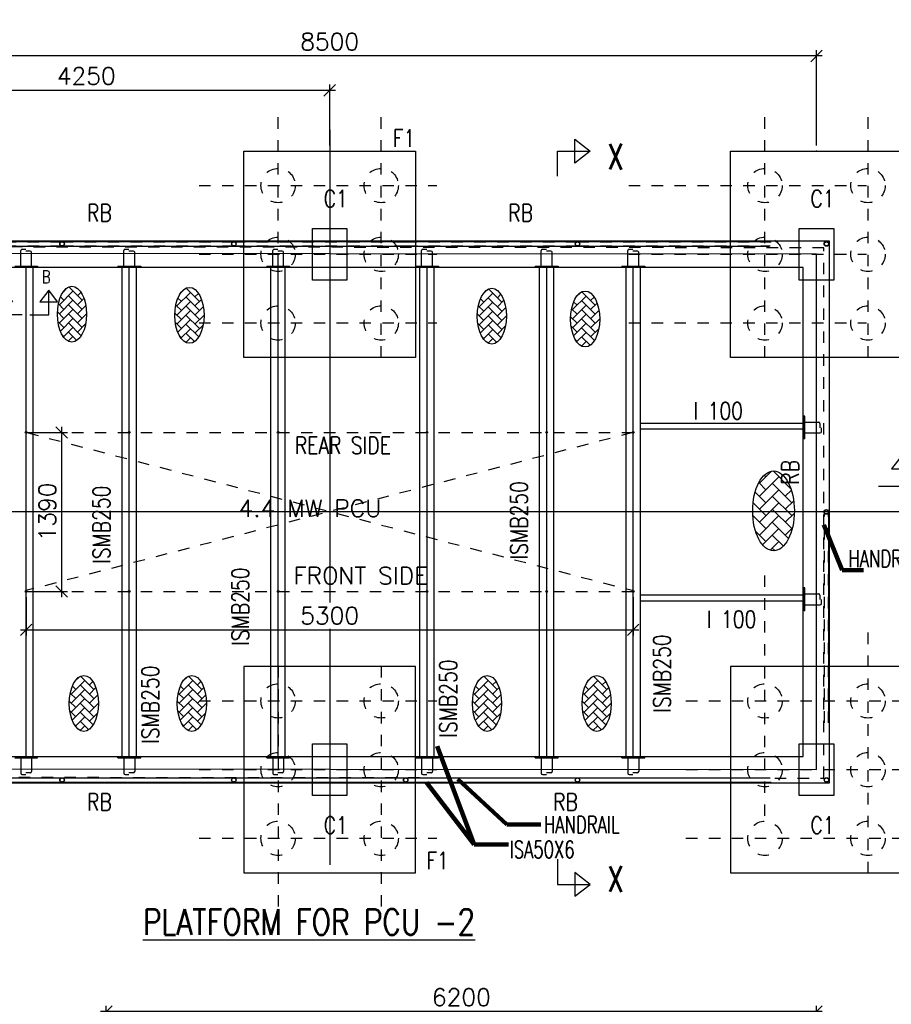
# Model space of a CAD drawing. Header units: inches. Extents: x 727810 to 1461440, y 2714588 to 5435005.
# Tile 220 of 233: x 729973.33 to 729980.94, y 2716182.88 to 2716191.48. Entities that reach past the tile are written whole.
import ezdxf

# ---------------------------------------------------------------- set-up
doc = ezdxf.new("R2010")
doc.units = ezdxf.units.IN
doc.header["$MEASUREMENT"] = 0
doc.linetypes.add('DIVIDEX2', pattern=[2.5, 1, -0.5, 0, -0.5, 0, -0.5])
doc.linetypes.add('HIDDEN', pattern=[0.375, 0.25, -0.125])
doc.layers.add('AM_5', color=3, linetype='Continuous', lineweight=15)
doc.layers.add('AM_8', color=1, linetype='Continuous', lineweight=15)
doc.layers.add('DETAILS', color=7, linetype='Continuous')
doc.layers.add('Inverter Room', color=7, linetype='Continuous')
doc.styles.add('RANJAN', font='romans.shx', dxfattribs={"width": 0.75})
doc.styles.add('ROMANS', font='ROMANS.shx', dxfattribs={"height": 10})
doc.dimstyles.new('DIM-', dxfattribs={"dimscale": 0, "dimtxt": 0.15, "dimasz": 0.15, "dimexe": 0, "dimexo": 0, "dimgap": 0.15, "dimtad": 1, "dimdec": 0, "dimlfac": 1000, "dimzin": 0, "dimdsep": 46, "dimtxsty": 'ROMANS', "dimblk": 'OBLIQUE', "dimcen": 0, "dimclrd": 6, "dimclre": 6, "dimclrt": 3, "dimadec": 0, "dimazin": 0, "dimtfac": 1, "dimtdec": 0, "dimtmove": 2, "dimatfit": 3, "dimfxl": 1, "dimtolj": 1, "dimtzin": 0, "dimarcsym": 2})
doc.dimstyles.new('ROMANS$0', dxfattribs={"dimscale": 100, "dimtxt": 100, "dimasz": 1, "dimexe": 0.5, "dimexo": 0.5, "dimgap": 0.5, "dimtad": 1, "dimdec": 0, "dimrnd": 5, "dimdsep": 46, "dimtxsty": 'ROMANS', "dimblk": 'OBLIQUE', "dimcen": 1, "dimdle": 0.5, "dimclrd": 6, "dimclre": 6, "dimclrt": 3, "dimadec": 0, "dimazin": 0, "dimtfac": 1, "dimtdec": 0, "dimtix": 1, "dimtmove": 0, "dimatfit": 3, "dimldrblk": 'OBLIQUE', "dimfxl": 1, "dimtolj": 1, "dimtzin": 0, "dimarcsym": 0})
doc.dimstyles.new('ROMANS$7', dxfattribs={"dimscale": 100, "dimtxt": 2.5, "dimasz": 2, "dimexe": 20, "dimexo": 20, "dimgap": 0.5, "dimtad": 1, "dimdec": 0, "dimrnd": 5, "dimzin": 0, "dimdsep": 46, "dimtxsty": 'ROMANS', "dimcen": 0.09, "dimdle": 20, "dimclrd": 256, "dimclre": 256, "dimclrt": 3, "dimadec": 0, "dimazin": 0, "dimtfac": 20, "dimtdec": 0, "dimtix": 1, "dimtmove": 2, "dimatfit": 3, "dimfxl": 1, "dimtolj": 1, "dimtzin": 0, "dimarcsym": 0})
pattern_1 = [(45, (89087.78671, 50533.36595), (-0.0883883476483, 0.0883883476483), [])]
pattern_2 = [(45, (89987.78671, 50533.36595), (-0.0883883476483, 0.0883883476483), [])]
pattern_3 = [(45, (91287.78671, 50533.36595), (-0.0883883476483, 0.0883883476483), [])]
pattern_4 = [(45, (92587.78671, 50533.36595), (-0.0883883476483, 0.0883883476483), [])]
pattern_5 = [(45, (93632.78671, 50533.36595), (-0.0883883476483, 0.0883883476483), [])]
pattern_6 = [(45, (94387.78671, 50533.36595), (-0.0883883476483, 0.0883883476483), [])]

# ---------------------------------------------------------------- blocks, each defined once
blk = doc.blocks.new('_Oblique')
at = {"color": 0, "linetype": 'ByBlock', "lineweight": -2}
blk.add_line((-0.5, -0.5), (0.5, 0.5), dxfattribs=at)
blk = doc.blocks.new('*D67')
at = {"layer": 'Inverter Room', "color": 6, "lineweight": -2, "ltscale": 0.5, "transparency": 16777216}
for p, q in [((2062211.7, -2317350.2), (2053611.7, -2317350.2)), ((2053661.7, -2318131.5), (2053661.7, -2317300.2)), ((2062161.7, -2318131.5), (2062161.7, -2317300.2))]:
    blk.add_line(p, q, dxfattribs=at)
at = {"layer": 'Inverter Room', "color": 0, "ltscale": 0.5, "transparency": 16777216}
for p in [(2053661.7, -2317350.2), (2053661.7, -2318181.5), (2062161.7, -2318181.5)]:
    blk.add_point(p, dxfattribs=at)
at = {"layer": 'Inverter Room', "color": 6, "lineweight": -2, "ltscale": 0.5, "transparency": 16777216, "xscale": 100, "yscale": 100, "zscale": 100, "rotation": 180}
blk.add_blockref('_Oblique', (2053661.7, -2317350.2), dxfattribs=at)
at = {"layer": 'Inverter Room', "color": 6, "lineweight": -2, "ltscale": 0.5, "transparency": 16777216, "xscale": 100, "yscale": 100, "zscale": 100}
blk.add_blockref('_Oblique', (2062161.7, -2317350.2), dxfattribs=at)
at = {"layer": 'Inverter Room', "color": 3, "ltscale": 0.5, "transparency": 16777216, "insert": (2057911.7, -2317225.2), "char_height": 150, "attachment_point": 5, "style": 'ROMANS'}
blk.add_mtext('\\A1;8500', dxfattribs=at)
blk = doc.blocks.new('*D69')
at = {"layer": 'AM_5', "color": 6, "lineweight": -2, "transparency": 16777216}
for p, q in [((2053661.7, -2318131.5), (2053661.7, -2317599.7)), ((2057911.7, -2318131.5), (2057911.7, -2317599.7)), ((2053611.7, -2317649.7), (2057961.7, -2317649.7))]:
    blk.add_line(p, q, dxfattribs=at)
at = {"layer": 'Inverter Room', "color": 0, "transparency": 16777216}
for p in [(2057911.7, -2317649.7), (2053661.7, -2318181.5), (2057911.7, -2318181.5)]:
    blk.add_point(p, dxfattribs=at)
at = {"layer": 'AM_5', "color": 6, "lineweight": -2, "transparency": 16777216, "xscale": 100, "yscale": 100, "zscale": 100, "rotation": 180}
blk.add_blockref('_Oblique', (2053661.7, -2317649.7), dxfattribs=at)
at = {"layer": 'AM_5', "color": 6, "lineweight": -2, "transparency": 16777216, "xscale": 100, "yscale": 100, "zscale": 100}
blk.add_blockref('_Oblique', (2057911.7, -2317649.7), dxfattribs=at)
at = {"layer": 'AM_5', "color": 3, "transparency": 16777216, "insert": (2055786.7, -2317524.7), "char_height": 150, "attachment_point": 5, "style": 'ROMANS', "bg_fill": 3, "box_fill_scale": 1.25, "bg_fill_color": 256, "bg_fill_true_color": 13158600, "bg_fill_transparency": 0}
blk.add_mtext('\\A1;4250', dxfattribs=at)
blk = doc.blocks.new('*D70')
at = {"layer": 'AM_5', "color": 6, "lineweight": -2, "transparency": 16777216}
for p, q in [((2055311.7, -2320637.5), (2055621.6, -2320637.5)), ((2055571.6, -2320587.5), (2055571.6, -2322075.5)), ((2055311.7, -2322025.5), (2055621.6, -2322025.5))]:
    blk.add_line(p, q, dxfattribs=at)
at = {"layer": 'Inverter Room', "color": 0, "transparency": 16777216}
for p in [(2055261.7, -2320637.5), (2055261.7, -2322025.5), (2055571.6, -2322025.5)]:
    blk.add_point(p, dxfattribs=at)
at = {"layer": 'AM_5', "color": 6, "lineweight": -2, "transparency": 16777216, "xscale": 100, "yscale": 100, "zscale": 100}
for p, rotation in [((2055571.6, -2320637.5), 90), ((2055571.6, -2322025.5), 270)]:
    blk.add_blockref('_Oblique', p, dxfattribs=dict(at, rotation=rotation))
at = {"layer": 'AM_5', "color": 3, "transparency": 16777216, "insert": (2055446.6, -2321331.5), "char_height": 150, "attachment_point": 5, "rotation": 90, "style": 'ROMANS', "bg_fill": 3, "box_fill_scale": 1.25, "bg_fill_color": 256, "bg_fill_true_color": 13158600, "bg_fill_transparency": 0}
blk.add_mtext('\\A1;1390', dxfattribs=at)
blk = doc.blocks.new('*D71')
at = {"layer": 'DETAILS', "color": 6, "lineweight": -2, "ltscale": 0.5, "transparency": 16777216}
for p, q in [((2055261.7, -2322075.5), (2055261.7, -2322411.8)), ((2060561.7, -2322075.5), (2060561.7, -2322411.8)), ((2055211.7, -2322361.8), (2060611.7, -2322361.8))]:
    blk.add_line(p, q, dxfattribs=at)
at = {"layer": 'Inverter Room', "color": 0, "ltscale": 0.5, "transparency": 16777216}
for p in [(2055261.7, -2322025.5), (2060561.7, -2322025.5), (2060561.7, -2322361.8)]:
    blk.add_point(p, dxfattribs=at)
at = {"layer": 'DETAILS', "color": 6, "lineweight": -2, "ltscale": 0.5, "transparency": 16777216, "xscale": 100, "yscale": 100, "zscale": 100, "rotation": 180}
blk.add_blockref('_Oblique', (2055261.7, -2322361.8), dxfattribs=at)
at = {"layer": 'DETAILS', "color": 6, "lineweight": -2, "ltscale": 0.5, "transparency": 16777216, "xscale": 100, "yscale": 100, "zscale": 100}
blk.add_blockref('_Oblique', (2060561.7, -2322361.8), dxfattribs=at)
at = {"layer": 'DETAILS', "color": 3, "ltscale": 0.5, "transparency": 16777216, "insert": (2057911.7, -2322236.8), "char_height": 150, "attachment_point": 5, "style": 'ROMANS', "bg_fill": 3, "box_fill_scale": 1.25, "bg_fill_color": 256, "bg_fill_true_color": 13158600, "bg_fill_transparency": 0}
blk.add_mtext('\\A1;5300', dxfattribs=at)
blk = doc.blocks.new('*D83')
at = {"layer": 'Inverter Room', "color": 6, "lineweight": -2, "ltscale": 0.5, "transparency": 16777216}
for p, q in [((2096077.9, -2325715.3), (2096077.9, -2332015.3)), ((2096815.3, -2325765.3), (2096027.9, -2325765.3)), ((2096815.3, -2331965.3), (2096027.9, -2331965.3))]:
    blk.add_line(p, q, dxfattribs=at)
at = {"layer": 'Inverter Room', "color": 0, "ltscale": 0.5, "transparency": 16777216}
for p in [(2096865.3, -2325765.3), (2096077.9, -2331965.3), (2096865.3, -2331965.3)]:
    blk.add_point(p, dxfattribs=at)
at = {"layer": 'Inverter Room', "color": 6, "lineweight": -2, "ltscale": 0.5, "transparency": 16777216, "xscale": 100, "yscale": 100, "zscale": 100}
for p, rotation in [((2096077.9, -2325765.3), 90), ((2096077.9, -2331965.3), 270)]:
    blk.add_blockref('_Oblique', p, dxfattribs=dict(at, rotation=rotation))
at = {"layer": 'Inverter Room', "color": 3, "ltscale": 0.5, "transparency": 16777216, "insert": (2095952.9, -2328865.3), "char_height": 150, "attachment_point": 5, "rotation": 90, "style": 'ROMANS'}
blk.add_mtext('\\A1;6200', dxfattribs=at)
blk = doc.blocks.new('dshshh')
at = {"layer": 'AM_8', "ltscale": 0.5}
h = blk.add_hatch(dxfattribs=at)
h.set_pattern_fill('AR-HBONE', color=256, scale=14, style=0)
h.set_pattern_definition([(45, (673607.74, -665542.415), (6e-15, 79.1959595), [168, -56]), (135, (673647.337, -665502.817), (6e-15, 79.1959595), [168, -56])])
edge = h.paths.add_edge_path()
edge.add_ellipse((2055661.9, -2319605.1), major_axis=(0, 244), ratio=0.521978, start_angle=191.45916, end_angle=459.29111)
edge.add_ellipse((2055661.9, -2319605.1), major_axis=(0, 244), ratio=0.521978, start_angle=99.29111, end_angle=191.45916)
h = blk.add_hatch(dxfattribs=at)
h.set_pattern_fill('AR-HBONE', color=256, scale=14, style=0)
h.set_pattern_definition([(45, (674633.055, -665552.46), (6e-15, 79.1959595), [168, -56]), (135, (674672.653, -665512.864), (6e-15, 79.1959595), [168, -56])])
edge = h.paths.add_edge_path()
edge.add_ellipse((2056687.3, -2319615.1), major_axis=(0, 244), ratio=0.521978, start_angle=191.45916, end_angle=459.29111)
edge.add_ellipse((2056687.3, -2319615.1), major_axis=(0, 244), ratio=0.521978, start_angle=99.29111, end_angle=191.45916)
h = blk.add_hatch(dxfattribs=at)
h.set_pattern_fill('AR-HBONE', color=256, scale=14, style=0)
h.set_pattern_definition([(45, (677273.22, -665559.426), (6e-15, 79.1959595), [168, -56]), (135, (677312.816, -665519.83), (6e-15, 79.1959595), [168, -56])])
edge = h.paths.add_edge_path()
edge.add_ellipse((2059327.4, -2319622.1), major_axis=(0, 244), ratio=0.521978, start_angle=191.45916, end_angle=459.29111)
edge.add_ellipse((2059327.4, -2319622.1), major_axis=(0, 244), ratio=0.521978, start_angle=99.29111, end_angle=191.45916)
h = blk.add_hatch(dxfattribs=at)
h.set_pattern_fill('AR-HBONE', color=256, scale=14, style=0)
h.set_pattern_definition([(45, (678087.52, -665584.47), (6e-15, 79.1959595), [168, -56]), (135, (678127.12, -665544.87), (6e-15, 79.1959595), [168, -56])])
edge = h.paths.add_edge_path()
edge.add_ellipse((2060141.7, -2319647.1), major_axis=(0, 244), ratio=0.521978, start_angle=191.45916, end_angle=459.29111)
edge.add_ellipse((2060141.7, -2319647.1), major_axis=(0, 244), ratio=0.521978, start_angle=99.29111, end_angle=191.45916)
h = blk.add_hatch(dxfattribs=at)
h.set_pattern_fill('ANSI31', color=256, style=0)
h.set_pattern_definition(pattern_1)
edge = h.paths.add_edge_path()
edge.add_arc((2055261.7, -2320640.3), 7.16, 11.12183, 168.87817, ccw=False)
edge.add_arc((2055261.7, -2320637.5), 7.16, 348.87817, 551.12183)
h = blk.add_hatch(dxfattribs=at)
h.set_pattern_fill('ANSI31', color=256, style=0)
h.set_pattern_definition(pattern_2)
edge = h.paths.add_edge_path()
edge.add_arc((2056161.7, -2320640.3), 7.16, 11.12183, 168.87817, ccw=False)
edge.add_arc((2056161.7, -2320637.5), 7.16, 348.87817, 551.12183)
h = blk.add_hatch(dxfattribs=at)
h.set_pattern_fill('ANSI31', color=256, style=0)
h.set_pattern_definition(pattern_3)
edge = h.paths.add_edge_path()
edge.add_arc((2057461.7, -2320640.3), 7.16, 11.12183, 168.87817, ccw=False)
edge.add_arc((2057461.7, -2320637.5), 7.16, 348.87817, 551.12183)
h = blk.add_hatch(dxfattribs=at)
h.set_pattern_fill('ANSI31', color=256, style=0)
h.set_pattern_definition(pattern_4)
edge = h.paths.add_edge_path()
edge.add_arc((2058761.7, -2320640.3), 7.16, 11.12183, 168.87817, ccw=False)
edge.add_arc((2058761.7, -2320637.5), 7.16, 348.87817, 551.12183)
h = blk.add_hatch(dxfattribs=at)
h.set_pattern_fill('ANSI31', color=256, style=0)
h.set_pattern_definition(pattern_5)
edge = h.paths.add_edge_path()
edge.add_arc((2059806.7, -2320640.3), 7.16, 11.12183, 168.87817, ccw=False)
edge.add_arc((2059806.7, -2320637.5), 7.16, 348.87817, 551.12183)
h = blk.add_hatch(dxfattribs=at)
h.set_pattern_fill('ANSI31', color=256, style=0)
h.set_pattern_definition(pattern_6)
edge = h.paths.add_edge_path()
edge.add_arc((2060561.7, -2320640.3), 7.16, 11.12183, 168.87817, ccw=False)
edge.add_arc((2060561.7, -2320637.5), 7.16, 348.87817, 551.12183)
h = blk.add_hatch(dxfattribs=at)
h.set_pattern_fill('ANSI31', color=256, style=0)
h.set_pattern_definition(pattern_1)
edge = h.paths.add_edge_path()
edge.add_arc((2060561.7, -2320640.3), 7.16, 371.12183, 528.87817)
edge.add_arc((2060561.7, -2320637.5), 7.16, -11.12183, 191.12183, ccw=False)
h = blk.add_hatch(dxfattribs=at)
h.set_pattern_fill('AR-HBONE', color=256, scale=20, style=0)
h.set_pattern_definition([(45, (87423.51, 41624.37), (9e-15, 113.137085), [240, -80]), (135, (87480.08, 41680.94), (9e-15, 113.137085), [240, -80])])
edge = h.paths.add_edge_path()
edge.add_ellipse((2061786.7, -2321322.3), major_axis=(0, 348.6), ratio=0.521978, start_angle=191.45916, end_angle=459.29111)
edge.add_ellipse((2061786.7, -2321322.3), major_axis=(0, 348.6), ratio=0.521978, start_angle=99.29111, end_angle=191.45916)
h = blk.add_hatch(dxfattribs=at)
h.set_pattern_fill('ANSI31', color=256, style=0)
h.set_pattern_definition(pattern_1)
edge = h.paths.add_edge_path()
edge.add_arc((2055261.7, -2322022.7), 7.16, 191.12183, 348.87817)
edge.add_arc((2055261.7, -2322025.5), 7.16, -191.12183, 11.12183, ccw=False)
h = blk.add_hatch(dxfattribs=at)
h.set_pattern_fill('ANSI31', color=256, style=0)
h.set_pattern_definition(pattern_2)
edge = h.paths.add_edge_path()
edge.add_arc((2056161.7, -2322022.7), 7.16, 191.12183, 348.87817)
edge.add_arc((2056161.7, -2322025.5), 7.16, -191.12183, 11.12183, ccw=False)
h = blk.add_hatch(dxfattribs=at)
h.set_pattern_fill('ANSI31', color=256, style=0)
h.set_pattern_definition(pattern_3)
edge = h.paths.add_edge_path()
edge.add_arc((2057461.7, -2322022.7), 7.16, 191.12183, 348.87817)
edge.add_arc((2057461.7, -2322025.5), 7.16, -191.12183, 11.12183, ccw=False)
h = blk.add_hatch(dxfattribs=at)
h.set_pattern_fill('ANSI31', color=256, style=0)
h.set_pattern_definition(pattern_4)
edge = h.paths.add_edge_path()
edge.add_arc((2058761.7, -2322022.7), 7.16, 191.12183, 348.87817)
edge.add_arc((2058761.7, -2322025.5), 7.16, -191.12183, 11.12183, ccw=False)
h = blk.add_hatch(dxfattribs=at)
h.set_pattern_fill('ANSI31', color=256, style=0)
h.set_pattern_definition(pattern_5)
edge = h.paths.add_edge_path()
edge.add_arc((2059806.7, -2322022.7), 7.16, 191.12183, 348.87817)
edge.add_arc((2059806.7, -2322025.5), 7.16, -191.12183, 11.12183, ccw=False)
h = blk.add_hatch(dxfattribs=at)
h.set_pattern_fill('ANSI31', color=256, style=0)
h.set_pattern_definition(pattern_6)
edge = h.paths.add_edge_path()
edge.add_arc((2060561.7, -2322022.7), 7.16, 191.12183, 348.87817)
edge.add_arc((2060561.7, -2322025.5), 7.16, -191.12183, 11.12183, ccw=False)
h = blk.add_hatch(dxfattribs=at)
h.set_pattern_fill('AR-HBONE', color=256, scale=14, style=0)
h.set_pattern_definition([(45, (673711.17, -668940.72), (6e-15, 79.1959595), [168, -56]), (135, (673750.766, -668901.125), (6e-15, 79.1959595), [168, -56])])
edge = h.paths.add_edge_path()
edge.add_ellipse((2055765.4, -2323003.4), major_axis=(0, 244), ratio=0.521978, start_angle=191.45916, end_angle=459.29111)
edge.add_ellipse((2055765.4, -2323003.4), major_axis=(0, 244), ratio=0.521978, start_angle=99.29111, end_angle=191.45916)
h = blk.add_hatch(dxfattribs=at)
h.set_pattern_fill('AR-HBONE', color=256, scale=14, style=0)
h.set_pattern_definition([(45, (674653.87, -668940.72), (6e-15, 79.1959595), [168, -56]), (135, (674693.47, -668901.125), (6e-15, 79.1959595), [168, -56])])
edge = h.paths.add_edge_path()
edge.add_ellipse((2056708.1, -2323003.4), major_axis=(0, 244), ratio=0.521978, start_angle=191.45916, end_angle=459.29111)
edge.add_ellipse((2056708.1, -2323003.4), major_axis=(0, 244), ratio=0.521978, start_angle=99.29111, end_angle=191.45916)
h = blk.add_hatch(dxfattribs=at)
h.set_pattern_fill('AR-HBONE', color=256, scale=14, style=0)
h.set_pattern_definition([(45, (677231.1, -668940.72), (6e-15, 79.1959595), [168, -56]), (135, (677270.696, -668901.125), (6e-15, 79.1959595), [168, -56])])
edge = h.paths.add_edge_path()
edge.add_ellipse((2059285.3, -2323003.4), major_axis=(0, 244), ratio=0.521978, start_angle=191.45916, end_angle=459.29111)
edge.add_ellipse((2059285.3, -2323003.4), major_axis=(0, 244), ratio=0.521978, start_angle=99.29111, end_angle=191.45916)
h = blk.add_hatch(dxfattribs=at)
h.set_pattern_fill('AR-HBONE', color=256, scale=14, style=0)
h.set_pattern_definition([(45, (678188.45, -668940.72), (6e-15, 79.1959595), [168, -56]), (135, (678228.05, -668901.125), (6e-15, 79.1959595), [168, -56])])
edge = h.paths.add_edge_path()
edge.add_ellipse((2060242.7, -2323003.4), major_axis=(0, 244), ratio=0.521978, start_angle=191.45916, end_angle=459.29111)
edge.add_ellipse((2060242.7, -2323003.4), major_axis=(0, 244), ratio=0.521978, start_angle=99.29111, end_angle=191.45916)
at = {"layer": 'DETAILS', "linetype": 'DIVIDEX2', "ltscale": 0.5}
for p, q in [((2057461.7, -2319985.4), (2057461.7, -2317883.4)), ((2058361.7, -2319985.4), (2058361.7, -2317883.4)), ((2061711.7, -2319985.4), (2061711.7, -2317883.4)), ((2062611.7, -2319985.4), (2062611.7, -2317883.4)), ((2056772.3, -2318481.5), (2058848.3, -2318481.5)), ((2060522.3, -2318481.5), (2062598.3, -2318481.5)), ((2056772.3, -2319081.5), (2058848.3, -2319081.5)), ((2060522.3, -2319081.5), (2062598.3, -2319081.5)), ((2056772.3, -2319681.5), (2058848.3, -2319681.5)), ((2060522.3, -2319681.5), (2062598.3, -2319681.5)), ((2061711.7, -2323985.4), (2061711.7, -2321883.4)), ((2062611.7, -2324485.4), (2062611.7, -2322383.4)), ((2057461.7, -2322677.6), (2057461.7, -2324779.6)), ((2058361.7, -2322677.6), (2058361.7, -2324779.6)), ((2056772.3, -2322981.5), (2058848.3, -2322981.5)), ((2061022.3, -2322981.5), (2063098.3, -2322981.5)), ((2056772.3, -2323581.5), (2058848.3, -2323581.5)), ((2061022.3, -2323581.5), (2063098.3, -2323581.5)), ((2056772.3, -2324181.5), (2058848.3, -2324181.5)), ((2061022.3, -2324181.5), (2063098.3, -2324181.5))]:
    blk.add_line(p, q, dxfattribs=at)
at = {"layer": 'DETAILS', "ltscale": 0.5}
for p, q in [((2054075.3, -2318971.1), (2055575.3, -2318971.1)), ((2054075.3, -2319011.1), (2055575.3, -2319011.1)), ((2055575.3, -2318971.1), (2057075.3, -2318971.1)), ((2055575.3, -2319011.1), (2057075.3, -2319011.1)), ((2057075.3, -2318971.1), (2058575.3, -2318971.1)), ((2057075.3, -2319011.1), (2058575.3, -2319011.1)), ((2058575.3, -2318971.1), (2060075.3, -2318971.1)), ((2058575.3, -2319011.1), (2060075.3, -2319011.1)), ((2060075.3, -2318971.1), (2061763.3, -2318971.1)), ((2060075.3, -2319011.1), (2061749.1, -2319011.1)), ((2062046.7, -2320494.4), (2062046.7, -2320694.4)), ((2062268.2, -2323171.9), (2062268.2, -2321331.5)), ((2062046.7, -2321994.4), (2062046.7, -2322194.4)), ((2054075.3, -2323651.9), (2055575.3, -2323651.9)), ((2055575.3, -2323651.9), (2057075.3, -2323651.9)), ((2057075.3, -2323651.9), (2058575.3, -2323651.9)), ((2058575.3, -2323651.9), (2060075.3, -2323651.9)), ((2060075.3, -2323651.9), (2061749.1, -2323651.9)), ((2054075.3, -2323691.9), (2055575.3, -2323691.9)), ((2055575.3, -2323691.9), (2057075.3, -2323691.9)), ((2057075.3, -2323691.9), (2058575.3, -2323691.9)), ((2058575.3, -2323691.9), (2060075.3, -2323691.9)), ((2060075.3, -2323691.9), (2061763.3, -2323691.9))]:
    blk.add_line(p, q, dxfattribs=at)
for centre, radius in [((2055575.3, -2318991.1), 20), ((2057075.3, -2318991.1), 20), ((2060075.3, -2318991.1), 20), ((2062248.2, -2318991.1), 20), ((2062249.1, -2318991.1), 20), ((2055261.7, -2320637.5), 7.16), ((2056161.7, -2320637.5), 7.16), ((2057461.7, -2320637.5), 7.16), ((2058761.7, -2320637.5), 7.16), ((2059806.7, -2320637.5), 7.16), ((2060561.7, -2320637.5), 7.16), ((2060561.7, -2320637.5), 7.16), ((2062248.2, -2321331.5), 20), ((2055261.7, -2322025.5), 7.16), ((2056161.7, -2322025.5), 7.16), ((2057461.7, -2322025.5), 7.16), ((2058761.7, -2322025.5), 7.16), ((2059806.7, -2322025.5), 7.16), ((2060561.7, -2322025.5), 7.16), ((2055575.3, -2323671.9), 20), ((2057075.3, -2323671.9), 20), ((2058575.3, -2323671.9), 20), ((2060075.3, -2323671.9), 20), ((2062249.1, -2323671.9), 20)]:
    blk.add_circle(centre, radius, dxfattribs=at)
for centre, start, end in [((2055261.7, -2320640.3), 11.12183, 168.87817), ((2056161.7, -2320640.3), 11.12183, 168.87817), ((2057461.7, -2320640.3), 11.12183, 168.87817), ((2058761.7, -2320640.3), 11.12183, 168.87817), ((2059806.7, -2320640.3), 11.12183, 168.87817), ((2060561.7, -2320640.3), 11.12183, 168.87817), ((2060561.7, -2320640.3), 11.12183, 168.87817), ((2055261.7, -2322022.7), 191.12183, 348.87817), ((2056161.7, -2322022.7), 191.12183, 348.87817), ((2057461.7, -2322022.7), 191.12183, 348.87817), ((2058761.7, -2322022.7), 191.12183, 348.87817), ((2059806.7, -2322022.7), 191.12183, 348.87817), ((2060561.7, -2322022.7), 191.12183, 348.87817)]:
    blk.add_arc(centre, 7.16, start, end, dxfattribs=at)
for centre, major_axis in [((2055661.9, -2319605.1), (0, 244)), ((2056687.3, -2319615.1), (0, 244)), ((2059327.4, -2319622.1), (0, 244)), ((2060141.7, -2319647.1), (0, 244)), ((2061786.7, -2321322.3), (0, 348.6)), ((2055765.4, -2323003.4), (0, 244)), ((2056708.1, -2323003.4), (0, 244)), ((2059285.3, -2323003.4), (0, 244)), ((2060242.7, -2323003.4), (0, 244))]:
    blk.add_ellipse(centre, major_axis=major_axis, ratio=0.521978, dxfattribs=at)
at = {"layer": 'Inverter Room', "color": 8, "linetype": 'HIDDEN', "ltscale": 2}
for p, q in [((2054073.6, -2318973.2), (2055576.9, -2318973.2)), ((2054075.3, -2319009.1), (2055575.3, -2319009.1)), ((2055573.6, -2318973.2), (2057076.9, -2318973.2)), ((2055575.3, -2319009.1), (2057075.3, -2319009.1)), ((2057073.6, -2318973.2), (2058576.9, -2318973.2)), ((2057075.3, -2319009.1), (2058575.3, -2319009.1)), ((2058573.6, -2318973.2), (2060076.9, -2318973.2)), ((2058575.3, -2319009.1), (2060075.3, -2319009.1)), ((2060073.6, -2318973.2), (2061765.5, -2318973.2)), ((2060075.3, -2319009.1), (2061757.8, -2319009.1)), ((2060554.7, -2320638.9), (2055259.9, -2322018.6)), ((2055261.7, -2320637.5), (2060561.7, -2320637.5)), ((2055268.8, -2320638.9), (2060563.5, -2322018.6)), ((2062230.2, -2323171.9), (2062230.2, -2321340.2)), ((2062266.1, -2323173.6), (2062266.1, -2321340.4)), ((2055261.7, -2322025.5), (2060561.7, -2322025.5)), ((2054075.3, -2323653.9), (2055575.3, -2323653.9)), ((2055575.3, -2323653.9), (2057075.3, -2323653.9)), ((2057075.3, -2323653.9), (2058575.3, -2323653.9)), ((2058575.3, -2323653.9), (2060075.3, -2323653.9)), ((2060075.3, -2323653.9), (2061757.8, -2323653.9)), ((2054073.6, -2323689.8), (2055576.9, -2323689.8)), ((2055573.6, -2323689.8), (2057076.9, -2323689.8)), ((2057073.6, -2323689.8), (2058576.9, -2323689.8)), ((2058573.6, -2323689.8), (2060076.9, -2323689.8)), ((2060073.6, -2323689.8), (2061765.5, -2323689.8))]:
    blk.add_line(p, q, dxfattribs=at)
at = {"layer": 'Inverter Room', "color": 2}
for p, q in [((2055214, -2319181.5), (2055214, -2319049.5)), ((2055225.3, -2319038.2), (2055259.1, -2319038.2)), ((2055298.2, -2319053.3), (2055259.6, -2319053.3)), ((2055309.5, -2319181.5), (2055309.5, -2319064.5)), ((2056114, -2319181.5), (2056114, -2319049.5)), ((2056125.3, -2319038.2), (2056159.1, -2319038.2)), ((2056198.2, -2319053.3), (2056159.6, -2319053.3)), ((2056209.5, -2319181.5), (2056209.5, -2319064.5)), ((2057414, -2319181.5), (2057414, -2319049.5)), ((2057425.3, -2319038.2), (2057459.1, -2319038.2)), ((2057498.2, -2319053.3), (2057459.6, -2319053.3)), ((2057509.5, -2319181.5), (2057509.5, -2319064.5)), ((2058714, -2319181.5), (2058714, -2319049.5)), ((2058725.3, -2319038.2), (2058759.1, -2319038.2)), ((2058798.2, -2319053.3), (2058759.6, -2319053.3)), ((2058809.5, -2319181.5), (2058809.5, -2319064.5)), ((2059759, -2319181.5), (2059759, -2319049.5)), ((2059770.3, -2319038.2), (2059804.1, -2319038.2)), ((2059843.2, -2319053.3), (2059804.6, -2319053.3)), ((2059854.5, -2319181.5), (2059854.5, -2319064.5)), ((2060514, -2319181.5), (2060514, -2319049.5)), ((2060525.3, -2319038.2), (2060559.1, -2319038.2)), ((2060598.2, -2319053.3), (2060559.6, -2319053.3)), ((2060609.5, -2319181.5), (2060609.5, -2319064.5)), ((2055217, -2319184.5), (2055306.5, -2319184.5)), ((2056117, -2319184.5), (2056206.5, -2319184.5)), ((2057417, -2319184.5), (2057506.5, -2319184.5)), ((2058717, -2319184.5), (2058806.5, -2319184.5)), ((2059762, -2319184.5), (2059851.5, -2319184.5)), ((2060517, -2319184.5), (2060606.5, -2319184.5)), ((2062058.7, -2320639.1), (2062058.7, -2320549.7)), ((2062061.7, -2320546.7), (2062178.7, -2320546.7)), ((2062190, -2320557.9), (2062190, -2320596.5)), ((2062061.7, -2320642.1), (2062193.8, -2320642.1)), ((2062205, -2320630.9), (2062205, -2320597)), ((2062058.7, -2322139.1), (2062058.7, -2322049.7)), ((2062061.7, -2322046.7), (2062178.7, -2322046.7)), ((2062190, -2322057.9), (2062190, -2322096.5)), ((2062205, -2322130.9), (2062205, -2322097)), ((2062061.7, -2322142.1), (2062193.8, -2322142.1)), ((2055214, -2323481.5), (2055214, -2323613.5)), ((2055217, -2323478.5), (2055306.5, -2323478.5)), ((2055309.5, -2323481.5), (2055309.5, -2323598.5)), ((2056114, -2323481.5), (2056114, -2323613.5)), ((2056117, -2323478.5), (2056206.5, -2323478.5)), ((2056209.5, -2323481.5), (2056209.5, -2323598.5)), ((2057414, -2323481.5), (2057414, -2323613.5)), ((2057417, -2323478.5), (2057506.5, -2323478.5)), ((2057509.5, -2323481.5), (2057509.5, -2323598.5)), ((2058714, -2323481.5), (2058714, -2323613.5)), ((2058717, -2323478.5), (2058806.5, -2323478.5)), ((2058809.5, -2323481.5), (2058809.5, -2323598.5)), ((2059759, -2323481.5), (2059759, -2323613.5)), ((2059762, -2323478.5), (2059851.5, -2323478.5)), ((2059854.5, -2323481.5), (2059854.5, -2323598.5)), ((2060514, -2323481.5), (2060514, -2323613.5)), ((2060517, -2323478.5), (2060606.5, -2323478.5)), ((2060609.5, -2323481.5), (2060609.5, -2323598.5)), ((2055225.3, -2323624.8), (2055259.1, -2323624.8)), ((2055298.2, -2323609.8), (2055259.6, -2323609.8)), ((2056125.3, -2323624.8), (2056159.1, -2323624.8)), ((2056198.2, -2323609.8), (2056159.6, -2323609.8)), ((2057425.3, -2323624.8), (2057459.1, -2323624.8)), ((2057498.2, -2323609.8), (2057459.6, -2323609.8)), ((2058725.3, -2323624.8), (2058759.1, -2323624.8)), ((2058798.2, -2323609.8), (2058759.6, -2323609.8)), ((2059770.3, -2323624.8), (2059804.1, -2323624.8)), ((2059843.2, -2323609.8), (2059804.6, -2323609.8)), ((2060525.3, -2323624.8), (2060559.1, -2323624.8)), ((2060598.2, -2323609.8), (2060559.6, -2323609.8))]:
    blk.add_line(p, q, dxfattribs=at)
at = {"layer": 'Inverter Room', "color": 4, "ltscale": 0.5}
for p, q in [((2055361.7, -2319184.5), (2055361.7, -2319196.5)), ((2056061.7, -2319184.5), (2056061.7, -2319196.5)), ((2056261.7, -2319184.5), (2056261.7, -2319196.5)), ((2057361.7, -2319184.5), (2057361.7, -2319196.5)), ((2057561.7, -2319184.5), (2057561.7, -2319196.5)), ((2058661.7, -2319184.5), (2058661.7, -2319196.5)), ((2058861.7, -2319184.5), (2058861.7, -2319196.5)), ((2059706.7, -2319184.5), (2059706.7, -2319196.5)), ((2059906.7, -2319184.5), (2059906.7, -2319196.5)), ((2060461.7, -2319184.5), (2060461.7, -2319196.5)), ((2060661.7, -2319184.5), (2060661.7, -2319196.5)), ((2060632.2, -2320556.5), (2062046.2, -2320556.5)), ((2062058.7, -2320494.4), (2062046.7, -2320494.4)), ((2060632.2, -2320606.5), (2062046.2, -2320606.5)), ((2062058.7, -2320694.4), (2062046.7, -2320694.4)), ((2062058.7, -2321994.4), (2062046.7, -2321994.4)), ((2062058.7, -2322194.4), (2062046.7, -2322194.4)), ((2055361.7, -2323478.5), (2055361.7, -2323466.5)), ((2056061.7, -2323478.5), (2056061.7, -2323466.5)), ((2056261.7, -2323478.5), (2056261.7, -2323466.5)), ((2057361.7, -2323478.5), (2057361.7, -2323466.5)), ((2057561.7, -2323478.5), (2057561.7, -2323466.5)), ((2058661.7, -2323478.5), (2058661.7, -2323466.5)), ((2058861.7, -2323478.5), (2058861.7, -2323466.5)), ((2059706.7, -2323478.5), (2059706.7, -2323466.5)), ((2059906.7, -2323478.5), (2059906.7, -2323466.5)), ((2060461.7, -2323478.5), (2060461.7, -2323466.5)), ((2060661.7, -2323478.5), (2060661.7, -2323466.5))]:
    blk.add_line(p, q, dxfattribs=at)
at = {"layer": 'Inverter Room', "ltscale": 2}
for p, q in [((2055261.7, -2323466.5), (2055261.7, -2319196.5)), ((2056161.7, -2323466.5), (2056161.7, -2319196.5)), ((2058761.7, -2323081.5), (2058761.7, -2319196.5)), ((2059806.7, -2323466.5), (2059806.7, -2319196.5)), ((2060561.7, -2323466.5), (2060561.7, -2319196.5)), ((2057461.7, -2323131.5), (2057461.7, -2319531.5))]:
    blk.add_line(p, q, dxfattribs=at)
at = {"layer": 'Inverter Room', "color": 4, "linetype": 'Continuous'}
for points in [[(2059901.4, -2318399.9), (2059901.4, -2318179.8), (2060186.8, -2318179.8), (2060053, -2318285.4), (2060053, -2318077.6), (2060186.8, -2318179.8)], [(2055228.5, -2319609.7), (2055063.4, -2319609.7), (2055063.4, -2319395.7), (2055142.6, -2319496), (2054986.8, -2319496), (2055063.4, -2319395.7)], [(2055295, -2319609.7), (2055460, -2319609.7), (2055460, -2319395.7), (2055380.9, -2319496), (2055536.7, -2319496), (2055460, -2319395.7)], [(2062701.9, -2321107.4), (2062921.9, -2321107.4), (2062921.9, -2320822.1), (2062816.3, -2320955.9), (2063024.1, -2320955.9), (2062921.9, -2320822.1)], [(2059901.4, -2324364.5), (2059901.4, -2324584.5), (2060186.8, -2324584.5), (2060053, -2324478.9), (2060053, -2324686.7), (2060186.8, -2324584.5)]]:
    blk.add_lwpolyline(points, dxfattribs=at)
at = {"layer": 'Inverter Room', "color": 4, "ltscale": 0.5}
for points in [[(2058661.7, -2319981.5), (2057161.7, -2319981.5), (2057161.7, -2318181.5), (2058661.7, -2318181.5)], [(2062911.7, -2319981.5), (2061411.7, -2319981.5), (2061411.7, -2318181.5), (2062911.7, -2318181.5)], [(2053546.7, -2323696.5), (2062276.7, -2323696.5), (2062276.7, -2318966.5), (2053546.7, -2318966.5)], [(2053776.7, -2323466.5), (2062046.7, -2323466.5), (2062046.7, -2319196.5), (2053776.7, -2319196.5)], [(2058661.7, -2322681.5), (2057161.7, -2322681.5), (2057161.7, -2324481.5), (2058661.7, -2324481.5)], [(2062911.7, -2322681.5), (2061411.7, -2322681.5), (2061411.7, -2324481.5), (2062911.7, -2324481.5)]]:
    blk.add_lwpolyline(points, close=True, dxfattribs=at)
at = {"layer": 'Inverter Room', "ltscale": 3}
for points in [[(2058061.7, -2319306.5), (2057761.7, -2319306.5), (2057761.7, -2318856.5), (2058061.7, -2318856.5)], [(2062311.7, -2319306.5), (2062011.7, -2319306.5), (2062011.7, -2318856.5), (2062311.7, -2318856.5)], [(2058061.7, -2323806.5), (2057761.7, -2323806.5), (2057761.7, -2323356.5), (2058061.7, -2323356.5)], [(2062311.7, -2323806.5), (2062011.7, -2323806.5), (2062011.7, -2323356.5), (2062311.7, -2323356.5)]]:
    blk.add_lwpolyline(points, close=True, dxfattribs=at)
at = {"layer": 'Inverter Room', "color": 8, "linetype": 'HIDDEN', "ltscale": 2}
blk.add_lwpolyline([(2053596.7, -2323646.5), (2062226.7, -2323655.2), (2062226.7, -2319025.2), (2053596.7, -2319016.5)], close=True, dxfattribs=at)
at = {"layer": 'Inverter Room', "ltscale": 2}
blk.add_lwpolyline([(2053661.8, -2323573.8), (2062161.7, -2323581.5), (2062161.7, -2319081.5), (2053661.8, -2319073.8)], close=True, dxfattribs=at)
at = {"layer": 'Inverter Room', "color": 4, "ltscale": 0.5}
for points in [[(2055161.7, -2319184.5), (2055361.7, -2319184.5)], [(2056061.7, -2319184.5), (2056261.7, -2319184.5)], [(2057361.7, -2319184.5), (2057561.7, -2319184.5)], [(2058661.7, -2319184.5), (2058861.7, -2319184.5)], [(2059706.7, -2319184.5), (2059906.7, -2319184.5)], [(2060461.7, -2319184.5), (2060661.7, -2319184.5)], [(2062058.7, -2320694.4), (2062058.7, -2320494.4)], [(2062058.7, -2322194.4), (2062058.7, -2321994.4)], [(2055161.7, -2323478.5), (2055361.7, -2323478.5)], [(2056061.7, -2323478.5), (2056261.7, -2323478.5)], [(2057361.7, -2323478.5), (2057561.7, -2323478.5)], [(2058661.7, -2323478.5), (2058861.7, -2323478.5)], [(2059706.7, -2323478.5), (2059906.7, -2323478.5)], [(2060461.7, -2323478.5), (2060661.7, -2323478.5)]]:
    blk.add_lwpolyline(points, dxfattribs=at)
at = {"layer": 'Inverter Room', "color": 8, "linetype": 'HIDDEN', "ltscale": 2}
for centre, radius in [((2057461.7, -2318481.5), 150), ((2058361.7, -2318481.5), 150), ((2061711.7, -2318481.5), 150), ((2062611.7, -2318481.5), 150), ((2055575.3, -2318991.1), 18), ((2057075.3, -2318991.1), 18), ((2057461.7, -2319081.5), 150), ((2058361.7, -2319081.5), 150), ((2060075.3, -2318991.1), 18), ((2061711.7, -2319081.5), 150), ((2062248.2, -2318991.1), 18), ((2062249.1, -2318991.1), 18), ((2062611.7, -2319081.5), 150), ((2057461.7, -2319681.5), 150), ((2058361.7, -2319681.5), 150), ((2061711.7, -2319681.5), 150), ((2062611.7, -2319681.5), 150), ((2062248.2, -2321331.5), 18), ((2057461.7, -2322981.5), 150), ((2058361.7, -2322981.5), 150), ((2061711.7, -2322981.5), 150), ((2062611.7, -2322981.5), 150), ((2057461.7, -2323581.5), 150), ((2058361.7, -2323581.5), 150), ((2061711.7, -2323581.5), 150), ((2062611.7, -2323581.5), 150), ((2055575.3, -2323671.9), 18), ((2057075.3, -2323671.9), 18), ((2058575.3, -2323671.9), 18), ((2060075.3, -2323671.9), 18), ((2062249.1, -2323671.9), 18), ((2057461.7, -2324181.5), 150), ((2058361.7, -2324181.5), 150), ((2061711.7, -2324181.5), 150), ((2062611.7, -2324181.5), 150)]:
    blk.add_circle(centre, radius, dxfattribs=at)
at = {"layer": 'Inverter Room', "color": 2}
for centre, radius, start, end in [((2055225.3, -2319049.5), 11.2, 90, 180), ((2055298.2, -2319064.5), 11.2, 0, 90), ((2056125.3, -2319049.5), 11.2, 90, 180), ((2056198.2, -2319064.5), 11.2, 0, 90), ((2057425.3, -2319049.5), 11.2, 90, 180), ((2057498.2, -2319064.5), 11.2, 0, 90), ((2058725.3, -2319049.5), 11.2, 90, 180), ((2058798.2, -2319064.5), 11.2, 0, 90), ((2059770.3, -2319049.5), 11.2, 90, 180), ((2059843.2, -2319064.5), 11.2, 0, 90), ((2060525.3, -2319049.5), 11.2, 90, 180), ((2060598.2, -2319064.5), 11.2, 0, 90), ((2055217, -2319181.5), 3, 180, 270), ((2055306.5, -2319181.5), 3, 270, 0), ((2056117, -2319181.5), 3, 180, 270), ((2056206.5, -2319181.5), 3, 270, 0), ((2057417, -2319181.5), 3, 180, 270), ((2057506.5, -2319181.5), 3, 270, 0), ((2058717, -2319181.5), 3, 180, 270), ((2058806.5, -2319181.5), 3, 270, 0), ((2059762, -2319181.5), 3, 180, 270), ((2059851.5, -2319181.5), 3, 270, 0), ((2060517, -2319181.5), 3, 180, 270), ((2060606.5, -2319181.5), 3, 270, 0), ((2062061.7, -2320549.7), 3, 90, 180), ((2062178.7, -2320557.9), 11.2, 0, 90), ((2062061.7, -2320639.1), 3, 180, 270), ((2062193.8, -2320630.9), 11.2, 270, 0), ((2062061.7, -2322049.7), 3, 90, 180), ((2062178.7, -2322057.9), 11.2, 0, 90), ((2062061.7, -2322139.1), 3, 180, 270), ((2062193.8, -2322130.9), 11.2, 270, 0), ((2055217, -2323481.5), 3, 90, 180), ((2055306.5, -2323481.5), 3, 0, 90), ((2056117, -2323481.5), 3, 90, 180), ((2056206.5, -2323481.5), 3, 0, 90), ((2057417, -2323481.5), 3, 90, 180), ((2057506.5, -2323481.5), 3, 0, 90), ((2058717, -2323481.5), 3, 90, 180), ((2058806.5, -2323481.5), 3, 0, 90), ((2059762, -2323481.5), 3, 90, 180), ((2059851.5, -2323481.5), 3, 0, 90), ((2060517, -2323481.5), 3, 90, 180), ((2060606.5, -2323481.5), 3, 0, 90), ((2055225.3, -2323613.5), 11.2, 180, 270), ((2055298.2, -2323598.5), 11.2, 270, 0), ((2056125.3, -2323613.5), 11.2, 180, 270), ((2056198.2, -2323598.5), 11.2, 270, 0), ((2057425.3, -2323613.5), 11.2, 180, 270), ((2057498.2, -2323598.5), 11.2, 270, 0), ((2058725.3, -2323613.5), 11.2, 180, 270), ((2058798.2, -2323598.5), 11.2, 270, 0), ((2059770.3, -2323613.5), 11.2, 180, 270), ((2059843.2, -2323598.5), 11.2, 270, 0), ((2060525.3, -2323613.5), 11.2, 180, 270), ((2060598.2, -2323598.5), 11.2, 270, 0)]:
    blk.add_arc(centre, radius, start, end, dxfattribs=at)
at = {"layer": 'DETAILS', "color": 3, "style": 'ROMANS', "width": 0.8}
for s, p in [('RB', (2055793.6, -2318794.3)), ('RB', (2059471.2, -2318794.3)), ('I 100', (2061088.2, -2320524)), ('I 100', (2061204.7, -2322343.6)), ('RB', (2055793.6, -2323939.2)), ('RB', (2059862.7, -2323939.2))]:
    blk.add_text(s, height=150, dxfattribs=at).set_placement(p)
for s, p in [('RB', (2062006.4, -2321093.7)), ('ISMB250', (2055994.8, -2321785.7)), ('ISMB250', (2059640, -2321747.1)), ('ISMB250', (2060887.5, -2323084.9)), ('ISMB250', (2056421.3, -2323356.9)), ('ISMB250', (2059021.9, -2323303.3))]:
    blk.add_text(s, height=150, rotation=90, dxfattribs=at).set_placement(p)
at = {"layer": 'Inverter Room', "color": 3, "linetype": 'Continuous', "style": 'ROMANS', "width": 0.8}
for s, p in [('F1', (2058463.4, -2318142.5)), ('C1', (2057859.2, -2318671.2)), ('C1', (2062109.2, -2318671.2)), ('REAR SIDE', (2057607.9, -2320824.8)), ('C1', (2057859.2, -2324141.8)), ('C1', (2062109.2, -2324141.8)), ('F1', (2058755.5, -2324451.6))]:
    blk.add_text(s, height=150, dxfattribs=at).set_placement(p)
at = {"layer": 'Inverter Room', "color": 2, "linetype": 'Continuous', "ltscale": 0.6, "style": 'RANJAN', "width": 0.75}
for s, height, p in [('X', 225, (2060334.9, -2318340.8)), ('B', 112.5, (2055398.9, -2319335)), ('X', 225, (2060334.9, -2324648.5))]:
    blk.add_text(s, height=height, dxfattribs=at).set_placement(p)
at = {"layer": 'Inverter Room', "color": 3, "style": 'ROMANS', "width": 0.7}
for s, p in [('HANDRAIL', (2062440.9, -2321814.2)), ('HANDRAIL', (2059782.7, -2324137.3)), ('ISA50X6', (2059483.2, -2324354.2))]:
    blk.add_text(s, height=150, dxfattribs=at).set_placement(p)
at = {"layer": 'Inverter Room', "color": 3, "linetype": 'Continuous', "insert": (2057116.2, -2321224.5), "char_height": 150, "width": 3262.433, "attachment_point": 1, "style": 'ROMANS'}
blk.add_mtext('4.4 MW PCU', dxfattribs=at)
at = {"layer": 'Inverter Room', "color": 3, "linetype": 'Continuous', "insert": (2057595.3, -2321812.4), "char_height": 150, "attachment_point": 1, "style": 'ROMANS'}
blk.add_mtext('FRONT SIDE', dxfattribs=at)
at = {"layer": 'Inverter Room', "ltscale": 0.5}
dim = blk.add_linear_dim(base=(2053661.7, -2317350.2), p1=(2062161.7, -2318181.5), p2=(2053661.7, -2318181.5), dimstyle='ROMANS$0', override={"dimtxt": 150, "dimfxl": 0.75, "dimarcsym": 1}, dxfattribs=at)
dim.commit()
dim.dimension.update_dxf_attribs({"geometry": '*D67', "text_midpoint": (2057911.7, -2317225.2)})
at = {"layer": 'Inverter Room'}
for points in [[(2062226.6, -2321444.1), (2062386.7, -2321839.4), (2062572.9, -2321839.4)], [(2058850.5, -2323376.3), (2059174.2, -2324234.6)], [(2058756.2, -2323694.1), (2059174.2, -2324234.6), (2059472.1, -2324234.6)], [(2059030.8, -2323665.4), (2059458, -2324060.6), (2059756, -2324060.6)]]:
    blk.add_leader(points, dimstyle='DIM-', override={"dimscale": 50, "dimtxt": 2.5, "dimasz": 2.3, "dimexe": 1, "dimexo": 1, "dimgap": 0.5, "dimtad": 0, "dimdle": 1, "dimlwd": 65535, "dimlwe": 65535}, dxfattribs=at)
at = {"layer": 'AM_5'}
dim = blk.add_linear_dim(base=(2057911.7, -2317649.7), p1=(2053661.7, -2318181.5), p2=(2057911.7, -2318181.5), dimstyle='ROMANS$0', override={"dimtxt": 150, "dimtfill": 1, "dimarcsym": 1}, dxfattribs=at)
dim.commit()
dim.dimension.update_dxf_attribs({"geometry": '*D69', "text_midpoint": (2055786.7, -2317524.7)})
dim = blk.add_linear_dim(base=(2055571.6, -2322025.5), p1=(2055261.7, -2320637.5), p2=(2055261.7, -2322025.5), angle=90, dimstyle='ROMANS$0', override={"dimtxt": 150, "dimtfill": 1, "dimarcsym": 1}, dxfattribs=at)
dim.commit()
dim.dimension.update_dxf_attribs({"geometry": '*D70', "text_midpoint": (2055446.6, -2321331.5)})
at = {"layer": 'Inverter Room', "ltscale": 2}
for p, q in [((2057911.7, -2317994.4), (2057911.7, -2324414.1)), ((2063030.8, -2321331.5), (2052980.6, -2321331.5))]:
    blk.add_line(p, q, dxfattribs=at)
at = {"layer": 'DETAILS', "ltscale": 0.5}
dim = blk.add_linear_dim(base=(2060561.7, -2322361.8), p1=(2055261.7, -2322025.5), p2=(2060561.7, -2322025.5), dimstyle='ROMANS$0', override={"dimtxt": 150, "dimtfill": 1, "dimarcsym": 1}, dxfattribs=at)
dim.commit()
dim.dimension.update_dxf_attribs({"geometry": '*D71', "text_midpoint": (2057911.7, -2322236.8)})
at = {"layer": 'Inverter Room', "color": 4, "ltscale": 0.5}
for p, q in [((2055324.2, -2323466.5), (2055324.2, -2319196.5)), ((2056099.2, -2323466.5), (2056099.2, -2319196.5)), ((2056224.2, -2323466.5), (2056224.2, -2319196.5)), ((2057399.2, -2323466.5), (2057399.2, -2319196.5)), ((2057524.2, -2323466.5), (2057524.2, -2319196.5)), ((2058699.2, -2323466.5), (2058699.2, -2319196.5)), ((2058824.2, -2323466.5), (2058824.2, -2319196.5)), ((2059744.2, -2323466.5), (2059744.2, -2319196.5)), ((2059869.2, -2323466.5), (2059869.2, -2319196.5)), ((2060499.2, -2323466.5), (2060499.2, -2319196.5)), ((2060624.2, -2323466.5), (2060624.2, -2319196.5)), ((2060632.2, -2322056.5), (2062046.2, -2322056.5)), ((2060632.2, -2322106.5), (2062046.2, -2322106.5))]:
    blk.add_line(p, q, dxfattribs=at)
at = {"layer": 'Inverter Room', "ltscale": 2}
for p, q in [((2056161.7, -2323466.5), (2056161.7, -2319196.5)), ((2057461.7, -2323466.5), (2057461.7, -2319196.5)), ((2058761.7, -2323466.5), (2058761.7, -2319196.5)), ((2058761.7, -2323466.5), (2058761.7, -2319196.5)), ((2059806.7, -2323466.5), (2059806.7, -2319196.5)), ((2060561.7, -2323466.5), (2060561.7, -2319196.5))]:
    blk.add_line(p, q, dxfattribs=at)
at = {"layer": 'DETAILS', "color": 3, "style": 'ROMANS', "width": 0.8}
blk.add_text('ISMB250', height=150, rotation=90, dxfattribs=at).set_placement((2057207.3, -2322500.7))
blk = doc.blocks.new('bhcbhb')
at = {"layer": 'Inverter Room', "ltscale": 0.5}
dim = blk.add_linear_dim(base=(2096077.9, -2331965.3), p1=(2096865.3, -2325765.3), p2=(2096865.3, -2331965.3), angle=90, dimstyle='ROMANS$0', override={"dimtxt": 150, "dimfxl": 0.75, "dimarcsym": 1}, dxfattribs=at)
dim.commit()
dim.dimension.update_dxf_attribs({"geometry": '*D83', "text_midpoint": (2095952.9, -2328865.3)})

msp = doc.modelspace()

# ---------------------------------------------------------------- block references
at = {"layer": 'DETAILS', "xscale": 0.001, "yscale": 0.001, "zscale": 0.001}
msp.add_blockref('dshshh', (727918.12443, 2718508.51425), dxfattribs=at)
at = {"layer": 'DETAILS', "xscale": 0.001, "yscale": 0.001, "zscale": 0.001, "rotation": 270}
msp.add_blockref('bhcbhb', (732306.0515, 2718278.89808), dxfattribs=at)

# ---------------------------------------------------------------- next in the draw order: texts
at = {"layer": 'Inverter Room', "color": 2, "linetype": 'Continuous', "style": 'ROMANS', "width": 0.8}
msp.add_text('%%UPLATFORM FOR PCU -2', height=0.225, dxfattribs=at).set_placement((729974.40517, 2716183.49053))

# ---------------------------------------------------------------- next in the draw order: leaders
at = {"layer": 'Inverter Room', "ltscale": 0.5}
for points in [[(729921.17402, 2716084.59473, 0.21928), (729921.65334, 2716084.93742, 0.21928), (729921.85725, 2716084.93742, 0.21928)], [(729988.68615, 2716189.53275), (729988.44543, 2716188.54975), (729987.87883, 2716188.5574)]]:
    msp.add_leader(points, dimstyle='ROMANS$7', override={"dimtxt": 150, "dimgap": 0.5, "dimtad": 0, "dimtfill": 1, "dimarcsym": 1}, dxfattribs=at)

doc.saveas('drawing.dxf')
